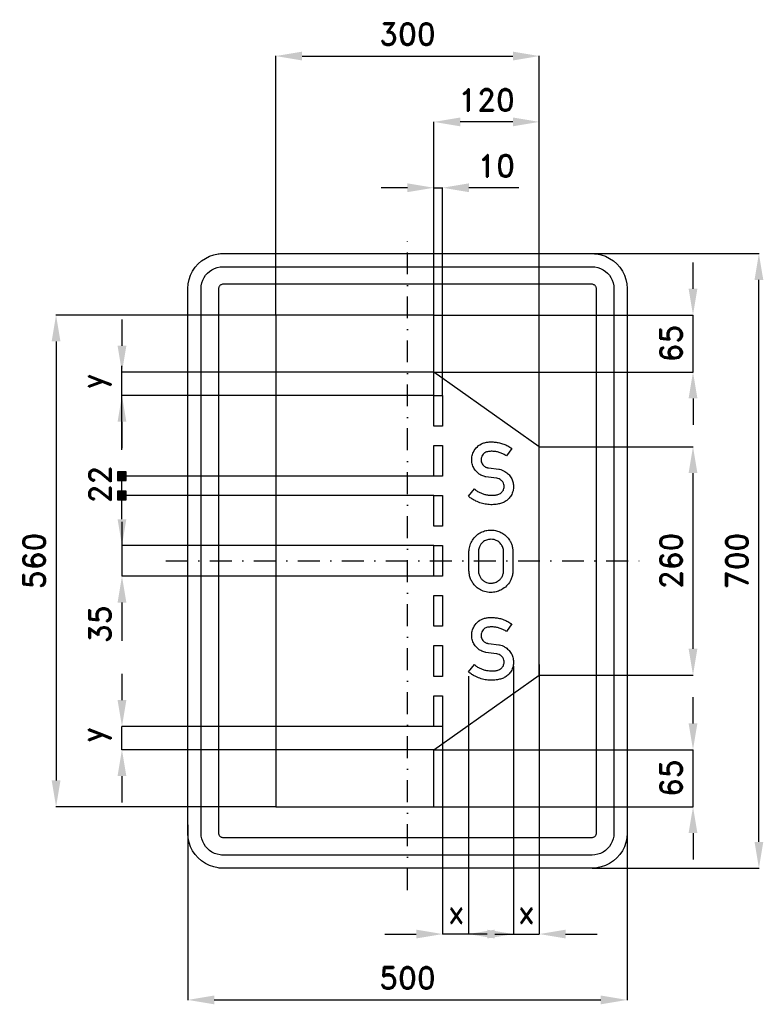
# Model space of a CAD drawing. Header units: millimetres. Extents: x -441 to 405, y -505 to 616.
import ezdxf

# ---------------------------------------------------------------- set-up
doc = ezdxf.new("R2010")
doc.units = ezdxf.units.MM
doc.header["$LTSCALE"] = 5
doc.linetypes.add('ČERCHOVANÁX2', pattern=[2, 1, -0.5, 0, -0.5])
doc.layers.add('Kóty', color=2, linetype='Continuous')
doc.layers.add('Značka', color=7, linetype='Continuous')
doc.styles.get("Standard").update_dxf_attribs({"font": 'romand.shx', "height": 25})
doc.dimstyles.get("Standard").update_dxf_attribs({"dimtxt": 25, "dimasz": 30, "dimexe": 0.18, "dimexo": 0.0625, "dimgap": 12.5, "dimtad": 1, "dimdec": 0, "dimzin": 0, "dimdsep": 46, "dimtxsty": 'Standard', "dimcen": 0.09, "dimadec": 0, "dimazin": 0, "dimtfac": 1, "dimtdec": 0, "dimtofl": 0, "dimtmove": 0, "dimatfit": 3, "dimfxl": 1, "dimtolj": 1, "dimtzin": 0, "dimarcsym": 0})

# ---------------------------------------------------------------- blocks, each defined once
blk = doc.blocks.new('*D0')
at = {"layer": 'Defpoints', "color": 0, "transparency": 16777216}
for p in [(30, 280), (325, 280), (30, 215.0625)]:
    blk.add_point(p, dxfattribs=at)
at = {"layer": 'Kóty', "color": 0, "lineweight": -2, "transparency": 16777216}
for p, q in [((325, 310), (325, 340)), ((30.0625, 280), (325.18, 280)), ((30.0625, 215.0625), (325.18, 215.0625)), ((325, 185.0625), (325, 155.0625))]:
    blk.add_line(p, q, dxfattribs=at)
at = {"layer": 'Kóty', "color": 0, "transparency": 16777216}
for points in [[(320, 310), (330, 310), (325, 280)], [(320, 185.0625), (330, 185.0625), (325, 215.0625)]]:
    blk.add_solid(points, dxfattribs=at)
at = {"layer": 'Kóty', "color": 0, "transparency": 16777216, "insert": (300, 247.53125), "char_height": 25, "attachment_point": 5, "rotation": 90}
blk.add_mtext('\\A1;65', dxfattribs=at)
blk = doc.blocks.new('*D1')
at = {"layer": 'Defpoints', "color": 0, "transparency": 16777216}
for p in [(30, -215), (325, -215), (30, -280)]:
    blk.add_point(p, dxfattribs=at)
at = {"layer": 'Kóty', "color": 0, "lineweight": -2, "transparency": 16777216}
for p, q in [((325, -185), (325, -155)), ((30.0625, -215), (325.18, -215)), ((30.0625, -280), (325.18, -280)), ((325, -310), (325, -340))]:
    blk.add_line(p, q, dxfattribs=at)
at = {"layer": 'Kóty', "color": 0, "transparency": 16777216}
for points in [[(320, -185), (330, -185), (325, -215)], [(320, -310), (330, -310), (325, -280)]]:
    blk.add_solid(points, dxfattribs=at)
at = {"layer": 'Kóty', "color": 0, "transparency": 16777216, "insert": (300, -247.5), "char_height": 25, "attachment_point": 5, "rotation": 90}
blk.add_mtext('\\A1;65', dxfattribs=at)
blk = doc.blocks.new('*D2')
at = {"layer": 'Defpoints', "color": 0, "transparency": 16777216}
for p in [(150, 575), (-150, 280), (150, 130)]:
    blk.add_point(p, dxfattribs=at)
at = {"layer": 'Kóty', "color": 0, "lineweight": -2, "transparency": 16777216}
for p, q in [((-150, 280.0625), (-150, 575.18)), ((-120, 575), (120, 575)), ((150, 130.0625), (150, 575.18))]:
    blk.add_line(p, q, dxfattribs=at)
at = {"layer": 'Kóty', "color": 0, "transparency": 16777216}
for points in [[(-120, 580), (-120, 570), (-150, 575)], [(120, 580), (120, 570), (150, 575)]]:
    blk.add_solid(points, dxfattribs=at)
at = {"layer": 'Kóty', "color": 0, "transparency": 16777216, "insert": (0, 600), "char_height": 25, "attachment_point": 5}
blk.add_mtext('\\A1;300', dxfattribs=at)
blk = doc.blocks.new('*D3')
at = {"layer": 'Defpoints', "color": 0, "transparency": 16777216}
for p in [(-150, 280.0625), (-400, -280), (-150, -280)]:
    blk.add_point(p, dxfattribs=at)
at = {"layer": 'Kóty', "color": 0, "lineweight": -2, "transparency": 16777216}
for p, q in [((-150.0625, 280.0625), (-400.18, 280.0625)), ((-400, 250.0625), (-400, -250)), ((-150.0625, -280), (-400.18, -280))]:
    blk.add_line(p, q, dxfattribs=at)
at = {"layer": 'Kóty', "color": 0, "transparency": 16777216}
for points in [[(-405, 250.0625), (-395, 250.0625), (-400, 280.0625)], [(-405, -250), (-395, -250), (-400, -280)]]:
    blk.add_solid(points, dxfattribs=at)
at = {"layer": 'Kóty', "color": 0, "transparency": 16777216, "insert": (-425, 0.03125), "char_height": 25, "attachment_point": 5, "rotation": 90}
blk.add_mtext('\\A1;560', dxfattribs=at)
blk = doc.blocks.new('*D4')
at = {"layer": 'Defpoints', "color": 0, "transparency": 16777216}
for p in [(210, 350), (400, 350), (210, -350)]:
    blk.add_point(p, dxfattribs=at)
at = {"layer": 'Kóty', "color": 0, "lineweight": -2, "transparency": 16777216}
for p, q in [((210.0625, 350), (400.18, 350)), ((400, -320), (400, 320)), ((210.0625, -350), (400.18, -350))]:
    blk.add_line(p, q, dxfattribs=at)
at = {"layer": 'Kóty', "color": 0, "transparency": 16777216}
for points in [[(395, 320), (405, 320), (400, 350)], [(395, -320), (405, -320), (400, -350)]]:
    blk.add_solid(points, dxfattribs=at)
at = {"layer": 'Kóty', "color": 0, "transparency": 16777216, "insert": (375, 0), "char_height": 25, "attachment_point": 5, "rotation": 90}
blk.add_mtext('\\A1;700', dxfattribs=at)
blk = doc.blocks.new('*D5')
at = {"layer": 'Defpoints', "color": 0, "transparency": 16777216}
for p in [(250, -288.6), (-250, -300.6), (250, -500)]:
    blk.add_point(p, dxfattribs=at)
at = {"layer": 'Kóty', "color": 0, "lineweight": -2, "transparency": 16777216}
for p, q in [((250, -288.7), (250, -500.2)), ((-250, -300.7), (-250, -500.2)), ((-220, -500), (220, -500))]:
    blk.add_line(p, q, dxfattribs=at)
at = {"layer": 'Kóty', "color": 0, "transparency": 16777216}
for points in [[(-220, -495), (-220, -505), (-250, -500)], [(220, -495), (220, -505), (250, -500)]]:
    blk.add_solid(points, dxfattribs=at)
at = {"layer": 'Kóty', "color": 0, "transparency": 16777216, "insert": (0, -475), "char_height": 25, "attachment_point": 5}
blk.add_mtext('\\A1;500', dxfattribs=at)
blk = doc.blocks.new('*D6')
at = {"layer": 'Defpoints', "color": 0, "transparency": 16777216}
for p in [(150, 130.0625), (325, 130.0625), (150, -130)]:
    blk.add_point(p, dxfattribs=at)
at = {"layer": 'Kóty', "color": 0, "lineweight": -2, "transparency": 16777216}
for p, q in [((150.0625, 130.0625), (325.18, 130.0625)), ((325, -100), (325, 100.0625)), ((150.0625, -130), (325.18, -130))]:
    blk.add_line(p, q, dxfattribs=at)
at = {"layer": 'Kóty', "color": 0, "transparency": 16777216}
for points in [[(320, 100.0625), (330, 100.0625), (325, 130.0625)], [(320, -100), (330, -100), (325, -130)]]:
    blk.add_solid(points, dxfattribs=at)
at = {"layer": 'Kóty', "color": 0, "transparency": 16777216, "insert": (300, 0.03125), "char_height": 25, "attachment_point": 5, "rotation": 90}
blk.add_mtext('\\A1;260', dxfattribs=at)
blk = doc.blocks.new('*D7')
at = {"layer": 'Defpoints', "color": 0, "transparency": 16777216}
for p in [(30, 500), (30, 215), (150, 130)]:
    blk.add_point(p, dxfattribs=at)
at = {"layer": 'Kóty', "color": 0, "lineweight": -2, "transparency": 16777216}
for p, q in [((30, 215.0625), (30, 500.18)), ((120, 500), (60, 500)), ((150, 130.0625), (150, 500.18))]:
    blk.add_line(p, q, dxfattribs=at)
at = {"layer": 'Kóty', "color": 0, "transparency": 16777216}
for points in [[(60, 505), (60, 495), (30, 500)], [(120, 505), (120, 495), (150, 500)]]:
    blk.add_solid(points, dxfattribs=at)
at = {"layer": 'Kóty', "color": 0, "transparency": 16777216, "insert": (90, 525), "char_height": 25, "attachment_point": 5}
blk.add_mtext('\\A1;120', dxfattribs=at)

msp = doc.modelspace()

# ---------------------------------------------------------------- hatches: boundary and pattern name
at = {"layer": 'Kóty'}
h = msp.add_hatch(color=256, dxfattribs=at)
h.dxf.hatch_style = 1
h.paths.add_polyline_path([(-330.2, 91.5), (-320.2, 91.5), (-320.2, 101.5), (-330.2, 101.5)])
h = msp.add_hatch(color=256, dxfattribs=at)
h.dxf.hatch_style = 1
h.paths.add_polyline_path([(-330.2, 69.5), (-320.2, 69.5), (-320.2, 79.5), (-330.2, 79.5)])

# ---------------------------------------------------------------- linework, layer by layer
for p, q in [((0, 425), (-30, 425)), ((30, 188.6), (30, 425.2)), ((40, 188.6), (40, 425.2)), ((126.6, 425), (70, 425)), ((-325, 275.1), (-325, 245.1)), ((30, 215.1), (-325.2, 215.1)), ((-325, 126.5), (-325, 222)), ((29.9, 188.5), (-325.2, 188.5)), ((-325, 158.5), (-325, 128.5)), ((29.9, 96.5), (-325.2, 96.5)), ((-325, 47.5), (-325, 93.5)), ((29.9, 74.5), (-325.2, 74.5)), ((-325, 44.5), (-325, -17.5)), ((29.9, 17.5), (-325.2, 17.5)), ((29.9, -17.5), (-325.2, -17.5)), ((-325, -47.5), (-325, -91.1)), ((120.7, -119.7), (120.7, -425.2)), ((150, -118.1), (150, -425.2)), ((-325, -128.5), (-325, -158.5)), ((69.3, -131.3), (69.3, -425.2)), ((29.9, -188.5), (-325.2, -188.5)), ((40, -188.5), (40, -425.2)), ((30, -215), (-325.2, -215)), ((-325, -245), (-325, -275)), ((-25.8, -425), (10, -425)), ((90.7, -425), (40, -425)), ((99.3, -425), (150, -425)), ((180, -425), (215.8, -425))]:
    msp.add_line(p, q, dxfattribs=at)
for points in [[(30, 425), (40, 425)], [(325, 215.1), (325, 280)], [(-330.2, 101.5), (-320.2, 91.5)], [(-320.2, 101.5), (-330.2, 91.5)], [(-330.2, 79.5), (-320.2, 69.5)], [(-320.2, 79.5), (-330.2, 69.5)], [(-325, -215), (-325, -188.5)], [(325, -280), (325, -215)]]:
    msp.add_lwpolyline(points, dxfattribs=at)
for points in [[(-330.2, 91.5), (-320.2, 91.5), (-320.2, 101.5), (-330.2, 101.5)], [(-330.2, 69.5), (-320.2, 69.5), (-320.2, 79.5), (-330.2, 79.5)]]:
    msp.add_lwpolyline(points, close=True, dxfattribs=at)
for points in [[(0, 430), (0, 420), (30, 425)], [(70, 430), (70, 420), (40, 425)], [(-330, 245.1), (-320, 245.1), (-325, 215.1)], [(-330, 158.5), (-320, 158.5), (-325, 188.5)], [(-330, 47.5), (-320, 47.5), (-325, 17.5)], [(-330, -47.5), (-320, -47.5), (-325, -17.5)], [(-330, -158.5), (-320, -158.5), (-325, -188.5)], [(-330, -245), (-320, -245), (-325, -215)], [(10, -420), (10, -430), (40, -425)], [(99.3, -420), (99.3, -430), (69.3, -425)], [(90.7, -420), (90.7, -430), (120.7, -425)], [(180, -420), (180, -430), (150, -425)]]:
    msp.add_solid(points, dxfattribs=at)
at = {"layer": 'Značka', "color": 6, "linetype": 'ČERCHOVANÁX2', "ltscale": 5}
for points in [[(0, -375), (0, 375)], [(-275, 0), (275, 0)]]:
    msp.add_lwpolyline(points, dxfattribs=at)
at = {"layer": 'Značka', "color": 5}
for points in [[(-210, -350), (-210.2, -350), (-210.3, -350, -0.032172), (-215.5, -349.6), (-220.6, -348.6), (-225.5, -346.9), (-230.1, -344.6), (-234.4, -341.7), (-238.3, -338.3), (-241.7, -334.4), (-244.6, -330.1), (-246.9, -325.5), (-248.6, -320.6), (-249.7, -315.5), (-250, -310.3), (-250, -310.2), (-250, -310), (-250, 310), (-250, 310.2), (-250, 310.3), (-249.6, 315.5), (-248.6, 320.6), (-246.9, 325.5), (-244.6, 330.1), (-241.7, 334.4), (-238.3, 338.3), (-234.4, 341.7), (-230.1, 344.6), (-225.5, 346.9), (-220.6, 348.6), (-215.5, 349.7, -0.036731), (-210.3, 350), (-210.2, 350), (-210, 350), (210, 350), (210.2, 350), (210.3, 350, -0.032172), (215.5, 349.6), (220.6, 348.6), (225.5, 346.9), (230.1, 344.6), (234.4, 341.7), (238.3, 338.3), (241.7, 334.4), (244.6, 330.1), (246.9, 325.5), (248.6, 320.6), (249.7, 315.5), (250, 310.3), (250, 310.2), (250, 310), (250, -310), (250, -310.2), (250, -310.3), (249.6, -315.5), (248.6, -320.6), (246.9, -325.5), (244.6, -330.1), (241.7, -334.4), (238.3, -338.3), (234.4, -341.7), (230.1, -344.6), (225.5, -346.9), (220.6, -348.6), (215.5, -349.7, -0.036734), (210.3, -350), (210.2, -350), (210, -350), (-210, -350)], [(-210, -335), (-210.1, -335), (-210.2, -335, -0.03216), (-213.4, -334.8), (-216.6, -334.1), (-219.7, -333.1), (-222.6, -331.6), (-225.3, -329.8), (-227.7, -327.7), (-229.8, -325.3), (-231.6, -322.6), (-233.1, -319.7), (-234.1, -316.6), (-234.8, -313.4), (-235, -310.2), (-235, -310.1), (-235, -310), (-235, 310), (-235, 310.1), (-235, 310.2), (-234.8, 313.4), (-234.1, 316.6), (-233.1, 319.7), (-231.6, 322.6), (-229.8, 325.3), (-227.7, 327.7), (-225.3, 329.8), (-222.6, 331.6), (-219.7, 333.1), (-216.6, 334.1), (-213.4, 334.8, -0.036729), (-210.2, 335), (-210.1, 335), (-210, 335), (210, 335), (210.1, 335), (210.2, 335, -0.032179), (213.4, 334.8), (216.6, 334.1), (219.7, 333.1), (222.6, 331.6), (225.3, 329.8), (227.7, 327.7), (229.8, 325.3), (231.6, 322.6), (233.1, 319.7), (234.1, 316.6), (234.8, 313.4), (235, 310.2), (235, 310.1), (235, 310), (235, -310), (235, -310.1), (235, -310.2), (234.8, -313.4), (234.1, -316.6), (233.1, -319.7), (231.6, -322.6), (229.8, -325.3), (227.7, -327.7), (225.3, -329.8), (222.6, -331.6), (219.7, -333.1), (216.6, -334.1), (213.4, -334.8), (210.2, -335), (210.1, -335), (210, -335), (-210, -335)], [(76.2, 81.9), (76.9, 81.3, 0.007146), (77.5, 80.8, 0.039105), (80.7, 78.6, 0.03209), (84.2, 77, 0.032647), (88, 75.7, 0.039896), (91.9, 75, 0.024479), (94.5, 74.8, 0.014325), (97.1, 74.8, 0.035313), (101.1, 75.1, 0.084147), (104.8, 76.4, 0.055203), (106.5, 77.5, 0.056034), (107.9, 78.9, 0.057314), (109.1, 80.6, 0.056922), (109.7, 82.6, 0.062824), (110, 84.8, 0.064424), (109.7, 87.1, 0.085854), (108.5, 89.9, 0.089189), (106.4, 92.1, 0.071823), (104.2, 93.4, 0.059294), (101.8, 94.1), (101.5, 94.1), (101.2, 94.2), (89, 95.7), (88.5, 95.9), (88, 96, -0.017778), (85.7, 96.8, -0.032306), (83.4, 97.8, -0.062182), (80, 100.2, -0.055276), (77.1, 103.3, -0.068824), (74.4, 108, -0.072897), (73.2, 113.3, -0.074666), (73.3, 118.7, -0.072256), (75, 123.9, -0.094608), (79.5, 130.1, -0.103596), (85.8, 134, -0.055209), (89.8, 135.1, -0.035098), (94, 135.5, -0.029411), (98.6, 135.4, -0.03064), (103.3, 134.8, -0.032941), (108.3, 133.5, -0.029913), (113.1, 131.5, -0.019581), (115.5, 130.3, -0.02893), (117.8, 128.9), (118.3, 128.5), (118.7, 128.2), (112.7, 119.6), (111.9, 120.1, 0.005151), (111.1, 120.6, 0.031826), (107.4, 122.4, 0.03548), (103.5, 123.8, 0.037911), (99.6, 124.6, 0.035614), (95.4, 124.8, 0.056956), (91, 124.4, 0.118691), (87.2, 122.6, 0.089578), (85.2, 120.5, 0.077146), (84.1, 117.8, 0.050958), (83.7, 116, 0.055003), (83.8, 114.2, 0.076568), (84.5, 111.6, 0.070203), (85.9, 109.3, 0.053208), (87.3, 107.9, 0.05742), (88.9, 106.9, 0.030575), (89.8, 106.5, 0.032971), (90.8, 106.2, 0.019623), (91.5, 106.1, 0.006516), (92.2, 106), (103.8, 104.5), (104.2, 104.4), (104.6, 104.4, -0.057684), (107.8, 103.5, -0.045358), (110.8, 101.9, -0.062107), (114.9, 98.8, -0.068459), (118, 94.7, -0.067355), (119.9, 90.2, -0.064544), (120.7, 85.4, -0.073538), (120.1, 79.7, -0.075693), (117.9, 74.5, -0.065679), (115, 70.6, -0.066685), (111.1, 67.6, -0.056081), (107, 65.8, -0.03829), (102.6, 64.7, -0.042201), (96.3, 64, -0.042475), (90, 64.5, -0.040681), (83.8, 65.8, -0.036909), (77.9, 68.2, -0.028956), (74.1, 70.2, -0.038943), (70.6, 72.7, -0.006116), (69.9, 73.3), (69.3, 73.8), (76.2, 81.9)], [(70, 10.9), (70, 11.5, -0.004516), (70.1, 12.1, -0.030678), (70.5, 15, -0.03107), (71.2, 17.8, -0.066298), (73.9, 23.6, -0.06848), (78, 28.5, -0.061858), (82.6, 31.9, -0.05993), (87.8, 34.1, -0.057344), (93.2, 35.1, -0.05758), (98.7, 34.9, -0.056912), (103.9, 33.6, -0.057498), (108.7, 31.1, -0.055378), (112.8, 27.8, -0.053458), (116.1, 23.7, -0.043029), (118, 20.2, -0.048853), (119.3, 16.4, -0.022719), (119.7, 14.3, -0.012952), (119.9, 12.2), (120, 11.9), (120, 11.6), (120, -11.9), (120, -12.4), (119.9, -13, -0.035775), (119.1, -17.3, -0.047843), (117.7, -21.5, -0.078793), (113.9, -27.3, -0.073097), (108.6, -31.8, -0.060117), (103.5, -34.4, -0.059848), (98, -35.7, -0.071111), (91.1, -35.7, -0.074186), (84.5, -33.7, -0.066042), (79.4, -30.5, -0.061695), (75.1, -26.2, -0.047086), (72.7, -22.4, -0.053876), (71.1, -18.3, -0.030223), (70.5, -15.6, -0.017681), (70.1, -12.8), (70.1, -12.2), (70, -11.5), (70, 10.9)], [(80.7, 10.9), (80.7, -11.5), (80.7, -12), (80.7, -12.4, 0.037589), (81.1, -14.6, 0.041681), (81.8, -16.7, 0.062897), (83.5, -19.6, 0.060175), (85.8, -22, 0.05942), (88.5, -23.9, 0.064328), (91.5, -25, 0.05052), (94, -25.4, 0.044569), (96.6, -25.3, 0.07391), (100.9, -24.1, 0.085006), (104.6, -21.7, 0.073628), (107.1, -18.8, 0.06358), (108.7, -15.4, 0.033201), (109.2, -13.7, 0.042647), (109.4, -11.9), (109.4, -11.7), (109.4, -11.5), (109.4, 10.8), (109.4, 11.2, 0.008402), (109.4, 11.6, 0.062609), (109, 14, 0.048319), (108.1, 16.4, 0.076906), (105.5, 20.1, 0.083775), (101.9, 22.9, 0.069866), (98.5, 24.2, 0.066672), (94.9, 24.6, 0.08852), (89.9, 23.8, 0.098123), (85.6, 21.2, 0.062843), (83.5, 18.9, 0.051394), (81.9, 16.1, 0.039527), (81.1, 13.9, 0.050746), (80.7, 11.6, 0.007113), (80.7, 11.3), (80.7, 10.9)], [(76.2, -118.1), (76.9, -118.7, 0.007146), (77.5, -119.2, 0.039105), (80.7, -121.4, 0.03209), (84.2, -123, 0.032647), (88, -124.3, 0.039896), (91.9, -125, 0.024479), (94.5, -125.2, 0.014325), (97.1, -125.2, 0.035313), (101.1, -124.9, 0.084147), (104.8, -123.6, 0.055203), (106.5, -122.5, 0.056034), (107.9, -121.1, 0.057314), (109.1, -119.4, 0.056922), (109.7, -117.4, 0.062824), (110, -115.2, 0.064424), (109.7, -112.9, 0.085854), (108.5, -110.1, 0.089189), (106.4, -107.9, 0.071823), (104.2, -106.6, 0.059294), (101.8, -105.9), (101.5, -105.9), (101.2, -105.8), (89, -104.3), (88.5, -104.1), (88, -104, -0.017778), (85.7, -103.2, -0.032306), (83.4, -102.2, -0.062182), (80, -99.8, -0.055276), (77.1, -96.7, -0.068824), (74.4, -92, -0.072897), (73.2, -86.7, -0.074666), (73.3, -81.3, -0.072256), (75, -76.1, -0.094608), (79.5, -69.9, -0.103596), (85.8, -66, -0.055209), (89.8, -64.9, -0.035098), (94, -64.5, -0.029411), (98.6, -64.6, -0.03064), (103.3, -65.2, -0.032941), (108.3, -66.5, -0.029913), (113.1, -68.5, -0.019581), (115.5, -69.7, -0.02893), (117.8, -71.1), (118.3, -71.5), (118.7, -71.8), (112.7, -80.4), (111.9, -79.9, 0.005151), (111.1, -79.4, 0.031826), (107.4, -77.6, 0.03548), (103.5, -76.2, 0.037911), (99.6, -75.4, 0.035614), (95.4, -75.2, 0.056956), (91, -75.6, 0.118691), (87.2, -77.4, 0.089578), (85.2, -79.5, 0.077146), (84.1, -82.2, 0.050958), (83.7, -84, 0.055003), (83.8, -85.8, 0.076568), (84.5, -88.4, 0.070203), (85.9, -90.7, 0.053208), (87.3, -92.1, 0.05742), (88.9, -93.1, 0.030575), (89.8, -93.5, 0.032971), (90.8, -93.8, 0.019623), (91.5, -93.9, 0.006516), (92.2, -94), (103.8, -95.5), (104.2, -95.6), (104.6, -95.6, -0.057684), (107.8, -96.5, -0.045358), (110.8, -98.1, -0.062107), (114.9, -101.2, -0.068459), (118, -105.3, -0.067355), (119.9, -109.8, -0.064544), (120.7, -114.6, -0.073538), (120.1, -120.3, -0.075693), (117.9, -125.5, -0.065679), (115, -129.4, -0.066685), (111.1, -132.4, -0.056081), (107, -134.2, -0.03829), (102.6, -135.3, -0.042201), (96.3, -136, -0.042475), (90, -135.5, -0.040681), (83.8, -134.2, -0.036909), (77.9, -131.8, -0.028956), (74.1, -129.8, -0.038943), (70.6, -127.3, -0.006116), (69.9, -126.7), (69.3, -126.2), (76.2, -118.1)]]:
    msp.add_lwpolyline(points, format="xyb", dxfattribs=at)
for points in [[(-210, -315), (210, -315), (210, -315), (210, -315), (210.7, -315), (211.3, -314.8), (211.9, -314.6), (212.5, -314.3), (213.1, -314), (213.5, -313.5), (214, -313), (214.3, -312.5), (214.6, -311.9), (214.8, -311.3), (215, -310.7), (215, -310), (215, -310), (215, -310), (215, 310), (215, 310), (215, 310), (215, 310.7), (214.8, 311.3), (214.6, 311.9), (214.3, 312.5), (214, 313), (213.5, 313.5), (213.1, 314), (212.5, 314.3), (211.9, 314.6), (211.3, 314.8), (210.7, 315), (210, 315), (210, 315), (210, 315), (-210, 315), (-210, 315), (-210, 315), (-210.7, 315), (-211.3, 314.8), (-211.9, 314.6), (-212.5, 314.3), (-213.1, 314), (-213.5, 313.5), (-214, 313), (-214.3, 312.5), (-214.6, 311.9), (-214.8, 311.3), (-215, 310.7), (-215, 310), (-215, 310), (-215, 310), (-215, -310), (-215, -310), (-215, -310), (-215, -310.7), (-214.8, -311.3), (-214.6, -311.9), (-214.3, -312.5), (-214, -313), (-213.5, -313.5), (-213.1, -314), (-212.5, -314.3), (-211.9, -314.6), (-211.3, -314.8), (-210.7, -315), (-210, -315), (-210, -315), (-210, -315)], [(150, -130), (150, 130), (30, 215), (30, 280), (-150, 280), (-150, -280), (30, -280), (30, -215), (150, -130)], [(30, 153.5), (30, 188.5), (40, 188.5), (40, 153.5), (30, 153.5)], [(30, 96.5), (30, 131.5), (40, 131.5), (40, 96.5), (30, 96.5)], [(30, 39.5), (30, 74.5), (40, 74.5), (40, 39.5), (30, 39.5)], [(30, -17.5), (30, 17.5), (40, 17.5), (40, -17.5), (30, -17.5)], [(30, -74.5), (30, -39.5), (40, -39.5), (40, -74.5), (30, -74.5)], [(30, -131.5), (30, -96.5), (40, -96.5), (40, -131.5), (30, -131.5)], [(30, -188.5), (30, -153.5), (40, -153.5), (40, -188.5), (30, -188.5)]]:
    msp.add_lwpolyline(points, dxfattribs=at)

# ---------------------------------------------------------------- texts
at = {"layer": 'Kóty', "char_height": 25, "attachment_point": 5}
for s, insert in [('\\A1;10', (101, 450)), ('\\A1;x', (55.6, -400)), ('\\A1;x', (135.3, -400))]:
    msp.add_mtext(s, dxfattribs=dict(at, insert=insert))
at = {"layer": 'Kóty', "char_height": 25, "attachment_point": 5, "rotation": 90}
for s, insert in [('\\A1;y', (-354.2, 204.5)), ('\\A1;22', (-350, 87)), ('\\A1;35', (-350, -72.1)), ('\\A1;y', (-354.2, -198.2))]:
    msp.add_mtext(s, dxfattribs=dict(at, insert=insert))

# ---------------------------------------------------------------- dimensions: what is measured, and where the dimension line sits
at = {"layer": 'Kóty'}
for base, p1, p2, picture, middle in [((150, 575), (-150, 280), (150, 130), '*D2', (0, 600)), ((30, 500), (150, 130), (30, 215), '*D7', (90, 525)), ((250, -500), (-250, -300.6), (250, -288.6), '*D5', (0, -475))]:
    dim = msp.add_linear_dim(base=base, p1=p1, p2=p2, dimstyle='Standard', dxfattribs=at)
    dim.commit()
    dim.dimension.update_dxf_attribs({"geometry": picture, "text_midpoint": middle})
for base, p1, p2, picture, middle in [((400, 350), (210, -350), (210, 350), '*D4', (375, 0)), ((325, 280), (30, 215.1), (30, 280), '*D0', (300, 247.5)), ((-400, -280), (-150, 280.1), (-150, -280), '*D3', (-425, 0)), ((325, 130.1), (150, -130), (150, 130.1), '*D6', (300, 0)), ((325, -215), (30, -280), (30, -215), '*D1', (300, -247.5))]:
    dim = msp.add_linear_dim(base=base, p1=p1, p2=p2, angle=90, dimstyle='Standard', dxfattribs=at)
    dim.commit()
    dim.dimension.update_dxf_attribs({"geometry": picture, "text_midpoint": middle})

doc.saveas('drawing.dxf')
